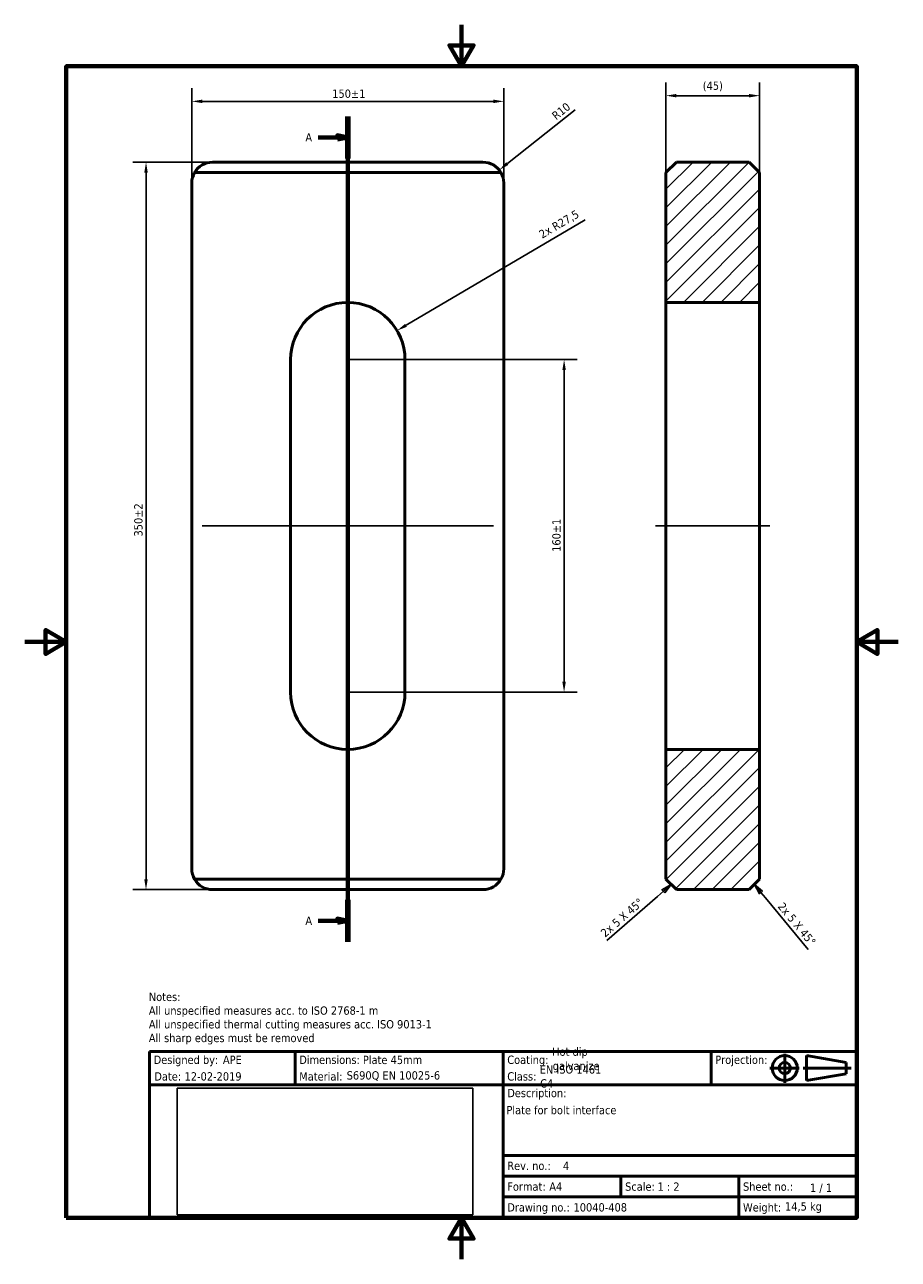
# Model space of a CAD drawing. Header units: millimetres. Extents: x 0 to 420, y 0 to 594.
import ezdxf
from ezdxf.enums import TextEntityAlignment as Align

# ---------------------------------------------------------------- set-up
doc = ezdxf.new("R2010")
doc.units = ezdxf.units.MM
doc.header["$LTSCALE"] = 2
doc.header["$XCLIPFRAME"] = 2
doc.linetypes.add('CHAIN', pattern=[0.35429999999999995, 0.2362, -0.0295, 0.0591, -0.0295])
for name, color, linetype, lineweight in [('Border (ISO)', 7, 'Continuous', 70), ('Centerline (ISO)', 7, 'Continuous', 25), ('Dimension (ISO)', 7, 'Continuous', 25), ('Hatch (ISO)', 7, 'Continuous', 18), ('Section Line (ISO)', 7, 'CHAIN', 70), ('Symbol (ISO)', 7, 'Continuous', 25), ('Title (ISO)', 7, 'Continuous', 50), ('Visible (ISO)', 7, 'Continuous', 50)]:
    doc.layers.add(name, color=color, linetype=linetype, lineweight=lineweight)
doc.styles.add('Label Text (ISO)', font='tahoma.ttf')
doc.styles.add('Note Text (ISO)', font='tahoma.ttf')
doc.dimstyles.new('Default (ISO)', dxfattribs={"dimscale": 2, "dimtxt": 2, "dimasz": 2.5, "dimexe": 3.174999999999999, "dimexo": 0, "dimgap": 0.762, "dimtad": 1, "dimrnd": 1e-08, "dimtxsty": 'Note Text (ISO)', "dimcen": 0.09, "dimdle": 10, "dimclrd": 256, "dimclre": 256, "dimclrt": 256, "dimazin": 2, "dimtfac": 1, "dimtmove": 0, "dimatfit": 3, "dimfxl": 1, "dimtolj": 1, "dimtzin": 0, "dimlwd": -1, "dimlwe": -1, "dimarcsym": 0})
picture_1 = doc.add_image_def('image1.bmp', size_in_pixel=(2119, 907))

# ---------------------------------------------------------------- blocks, each defined once
blk = doc.blocks.new('Borders Default Border')
at = {"layer": 'Border (ISO)', "flags": 128}
for points in [[(105, 297.0000076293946), (105, 287.0000076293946), (102.1132469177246, 292.0000076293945), (107.8867530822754, 292.0000076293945), (105, 287.0000076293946)], [(10, 10), (10, 287.0000076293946), (200, 287.0000076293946), (200, 10), (10, 10)], [(0, 148.5000038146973), (10, 148.5000038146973), (5, 151.3867473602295), (5, 145.6132507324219), (10, 148.5000038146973)], [(210, 148.5000038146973), (200, 148.5000038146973), (205, 151.3867473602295), (205, 145.6132507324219), (200, 148.5000038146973)], [(105, 0), (105, 10), (102.1132469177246, 5), (107.8867530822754, 5), (105, 10)]]:
    blk.add_lwpolyline(points, dxfattribs=at)
blk = doc.blocks.new('2dTransSection0')
at = {"layer": 'Section Line (ISO)', "linetype": 'Continuous'}
for p, q in [((77.6624164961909, 274.9544950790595), (77.6624164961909, 76.40528151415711)), ((77.6624164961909, 269.9026022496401), (75.1624164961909, 270.4026022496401)), ((75.1624164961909, 270.4026022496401), (75.1624164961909, 269.4026022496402)), ((70.5545601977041, 269.9026022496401), (75.1624164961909, 269.9026022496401)), ((75.1624164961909, 269.9026022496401), (77.6624164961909, 269.9026022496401)), ((75.1624164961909, 269.4026022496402), (77.6624164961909, 269.9026022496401)), ((70.5545601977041, 81.45717434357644), (75.1624164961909, 81.45717434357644)), ((77.6624164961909, 81.45717434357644), (75.1624164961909, 81.95717434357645)), ((75.1624164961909, 81.95717434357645), (75.1624164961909, 80.95717434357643)), ((75.1624164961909, 81.45717434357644), (77.6624164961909, 81.45717434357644)), ((75.1624164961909, 80.95717434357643), (77.6624164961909, 81.45717434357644))]:
    blk.add_line(p, q, dxfattribs=at)
at = {"layer": 'Section Line (ISO)', "linetype": 'Continuous', "lineweight": 140}
for p, q in [((77.6624164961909, 274.9544950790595), (77.6624164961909, 264.8507094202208)), ((77.6624164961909, 86.50906717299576), (77.6624164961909, 76.40528151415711))]:
    blk.add_line(p, q, dxfattribs=at)
at = {"layer": 'Section Line (ISO)', "linetype": 'Continuous', "flags": 128}
for points in [[(75.1624164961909, 269.4026060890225), (77.6624164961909, 269.9025984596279), (75.1624164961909, 270.4026003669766), (75.1624164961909, 269.4026060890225)], [(75.1624164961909, 80.95717151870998), (77.6624164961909, 81.45717342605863), (75.1624164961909, 81.95717533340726), (75.1624164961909, 80.95717151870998)]]:
    blk.add_lwpolyline(points, dxfattribs=at)
at = {"layer": 'Section Line (ISO)'}
for points in [[(75.1624164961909, 269.4026060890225), (77.6624164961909, 269.9025984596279), (75.1624164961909, 270.4026003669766), (75.1624164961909, 269.4026060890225)], [(75.1624164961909, 80.95717151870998), (77.6624164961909, 81.45717342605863), (75.1624164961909, 81.95717533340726), (75.1624164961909, 80.95717151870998)]]:
    blk.add_solid(points, dxfattribs=at)
at = {"layer": 'Section Line (ISO)', "char_height": 2.000000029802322, "attachment_point": 7, "style": 'Label Text (ISO)'}
for insert in [(67.47376556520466, 268.9026022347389), (67.47376556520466, 80.45717432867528)]:
    blk.add_mtext('A', dxfattribs=dict(at, insert=insert))
blk = doc.blocks.new('*D6')
at = {"layer": 'Defpoints', "color": 0, "transparency": 16777216}
for p in [(58.32483299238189, 527.8480283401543), (90.3248329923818, 527.8480283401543), (90.3248329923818, 177.8480283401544)]:
    blk.add_point(p, dxfattribs=at)
at = {"layer": 'Dimension (ISO)', "transparency": 16777216}
for p, q in [((90.3248329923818, 527.8480283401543), (51.97483299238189, 527.8480283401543)), ((58.32483299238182, 182.8480283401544), (58.32483299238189, 522.8480283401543)), ((90.3248329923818, 177.8480283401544), (51.97483299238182, 177.8480283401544))]:
    blk.add_line(p, q, dxfattribs=at)
for points in [[(57.49149965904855, 522.8480283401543), (59.15816632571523, 522.8480283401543), (58.32483299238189, 527.8480283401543)], [(57.49149965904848, 182.8480283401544), (59.15816632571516, 182.8480283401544), (58.32483299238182, 177.8480283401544)]]:
    blk.add_solid(points, dxfattribs=at)
at = {"layer": 'Dimension (ISO)', "transparency": 16777216, "insert": (52.63427828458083, 347.7628261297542), "char_height": 4, "attachment_point": 1, "rotation": 90, "style": 'Note Text (ISO)'}
blk.add_mtext('\\A1;350±2', dxfattribs=at)
blk = doc.blocks.new('*D7')
at = {"layer": 'Defpoints', "color": 0, "transparency": 16777216}
for p in [(155.3248329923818, 432.8480283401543), (155.3248329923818, 272.8480283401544), (259.3248329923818, 272.8480283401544)]:
    blk.add_point(p, dxfattribs=at)
at = {"layer": 'Dimension (ISO)', "transparency": 16777216}
for p, q in [((155.3248329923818, 432.8480283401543), (265.6748329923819, 432.8480283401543)), ((259.3248329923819, 427.8480283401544), (259.3248329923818, 277.8480283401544)), ((155.3248329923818, 272.8480283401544), (265.6748329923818, 272.8480283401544))]:
    blk.add_line(p, q, dxfattribs=at)
for points in [[(258.4914996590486, 427.8480283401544), (260.1581663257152, 427.8480283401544), (259.3248329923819, 432.8480283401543)], [(258.4914996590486, 277.8480283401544), (260.1581663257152, 277.8480283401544), (259.3248329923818, 272.8480283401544)]]:
    blk.add_solid(points, dxfattribs=at)
at = {"layer": 'Dimension (ISO)', "transparency": 16777216, "insert": (253.6369646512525, 340.3664971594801), "char_height": 4, "attachment_point": 1, "rotation": 90, "style": 'Note Text (ISO)'}
blk.add_mtext('\\A1;160±1', dxfattribs=at)
blk = doc.blocks.new('*D8')
at = {"layer": 'Defpoints', "color": 0, "transparency": 16777216}
for p in [(230.3248329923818, 557.1182506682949), (80.3248329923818, 517.8480283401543), (230.3248329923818, 517.8480283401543)]:
    blk.add_point(p, dxfattribs=at)
at = {"layer": 'Dimension (ISO)', "transparency": 16777216}
for p, q in [((80.3248329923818, 517.8480283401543), (80.3248329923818, 563.4682506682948)), ((230.3248329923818, 517.8480283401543), (230.3248329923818, 563.4682506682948)), ((85.3248329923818, 557.1182506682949), (225.3248329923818, 557.1182506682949))]:
    blk.add_line(p, q, dxfattribs=at)
for points in [[(85.3248329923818, 557.9515840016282), (85.3248329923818, 556.2849173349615), (80.3248329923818, 557.1182506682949)], [(225.3248329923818, 557.9515840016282), (225.3248329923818, 556.2849173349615), (230.3248329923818, 557.1182506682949)]]:
    blk.add_solid(points, dxfattribs=at)
at = {"layer": 'Dimension (ISO)', "transparency": 16777216, "insert": (147.8433018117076, 562.8061190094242), "char_height": 4, "attachment_point": 1, "style": 'Note Text (ISO)'}
blk.add_mtext('\\A1;150±1', dxfattribs=at)
blk = doc.blocks.new('*D9')
at = {"layer": 'Defpoints', "color": 0, "transparency": 16777216}
for p in [(179.013522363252, 446.8157051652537), (155.3248329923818, 432.8480283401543)]:
    blk.add_point(p, dxfattribs=at)
at = {"layer": 'Dimension (ISO)', "transparency": 16777216}
blk.add_line((269.4724058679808, 500.1534154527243), (183.3205567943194, 449.3552827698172), dxfattribs=at)
blk.add_solid([(182.8972938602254, 450.0731218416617), (183.7438197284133, 448.6374436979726), (179.013522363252, 446.8157051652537)], dxfattribs=at)
at = {"layer": 'Dimension (ISO)', "transparency": 16777216, "insert": (246.7548119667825, 494.4216461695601), "char_height": 4, "attachment_point": 1, "rotation": 30.525083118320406, "style": 'Note Text (ISO)'}
blk.add_mtext('\\A1;\\fTahoma|b0|i0;\\H4.0000;2x R27,5', dxfattribs=at)
blk = doc.blocks.new('Title Blocks Advantis')
at = {"layer": 'Title (ISO)'}
for p, q in [((270.0713910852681, 149.9999999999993), (100.0713910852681, 149.9999999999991)), ((100.0713910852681, 149.9999999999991), (100.0713910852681, 109.999999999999)), ((135.0713910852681, 141.9999999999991), (135.0713910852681, 149.9999999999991)), ((185.0713910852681, 141.9999999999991), (185.0713910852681, 149.9999999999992)), ((235.0713910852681, 141.9999999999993), (235.0713910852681, 149.9999999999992)), ((257.9816193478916, 148.9999999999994), (267.51299677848, 147.3551583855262)), ((257.9816193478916, 148.9999999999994), (257.9816193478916, 142.9999999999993)), ((270.0713910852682, 109.9999999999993), (270.0713910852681, 149.9999999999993)), ((267.51299677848, 144.6448416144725), (267.51299677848, 147.3551583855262)), ((257.9816193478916, 142.9999999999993), (267.51299677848, 144.6448416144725)), ((100.0713910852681, 141.9999999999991), (270.0713910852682, 141.9999999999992)), ((185.0713910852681, 141.9999999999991), (185.0713910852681, 119.9999999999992)), ((185.0713910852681, 124.9999999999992), (270.0713910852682, 124.9999999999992)), ((185.0713910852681, 119.9999999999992), (270.0713910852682, 119.9999999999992)), ((185.0713910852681, 119.9999999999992), (185.0713910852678, 114.9999999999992)), ((213.4047244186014, 119.9999999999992), (213.4047244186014, 114.9999999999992)), ((241.7380577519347, 119.9999999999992), (241.7380577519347, 114.9999999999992)), ((185.0713910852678, 114.9999999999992), (241.7380577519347, 114.9999999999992)), ((185.0713910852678, 114.9999999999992), (185.071391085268, 109.9999999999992)), ((241.7380577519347, 114.9999999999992), (270.0713910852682, 114.9999999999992)), ((241.7380577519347, 114.9999999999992), (241.7380577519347, 109.9999999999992)), ((100.0713910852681, 109.999999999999), (270.0713910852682, 109.9999999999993))]:
    blk.add_line(p, q, dxfattribs=at)
at = {"layer": 'Title (ISO)', "linetype": 'Continuous'}
for p, q in [((252.7838411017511, 149.4294663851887), (252.7838411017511, 142.4911830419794)), ((249.1966405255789, 145.9999999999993), (256.2388680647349, 145.9999999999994)), ((268.7204546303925, 145.9999999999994), (257.1743591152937, 145.9999999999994))]:
    blk.add_line(p, q, dxfattribs=at)
at = {"layer": 'Title (ISO)'}
for radius in [3, 1.355158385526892]:
    blk.add_circle((252.7838411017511, 145.9999999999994), radius, dxfattribs=at)
at = {"layer": 'Title (ISO)', "style": 'Note Text (ISO)'}
for s, p in [('Designed by:', (101.0713910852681, 147.9999999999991)), ('Dimensions:', (136.0713910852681, 147.9999999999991)), ('Coating: ', (186.0713910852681, 147.9999999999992)), ('Projection:', (236.0713910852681, 147.9999999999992)), ('Date:', (101.2316671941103, 143.9999999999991)), ('Material: ', (136.0713910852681, 143.9999999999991)), ('Class: ', (186.0713910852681, 143.9999999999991)), ('Rev. no.:', (186.0713910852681, 122.4999999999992)), ('Format:', (186.0713910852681, 117.4999999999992)), ('Scale:', (214.4047244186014, 117.4999999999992)), ('Sheet no.:', (242.7380577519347, 117.4999999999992)), ('Drawing no.:', (186.0713910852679, 112.4999999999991)), ('Weight:', (242.7380577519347, 112.4999999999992))]:
    blk.add_text(s, height=2.000000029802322, dxfattribs=at).set_placement(p, align=Align.MIDDLE_LEFT)
blk.add_text('Description:', height=2.000000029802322, dxfattribs=at).set_placement((186.0713910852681, 140.9999999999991), align=Align.TOP_LEFT)
blk.add_text('1 / 1 ', height=2.000000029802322, rotation=359.8522914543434, dxfattribs=at).set_placement((258.8492999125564, 117.2078330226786), align=Align.MIDDLE_LEFT)
for tag, p in [('AUTHOR_001', (117.7208561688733, 146.9999999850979)), ('Dimensions_001', (151.3685703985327, 146.9758226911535)), ('Coating_001', (196.8685703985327, 148.950749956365)), ('Class_001', (193.8685703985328, 144.6821132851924)), ('Coating_002', (196.9921432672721, 145.5274233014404)), ('CREATION_DATE_001', (108.4945623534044, 142.999999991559)), ('Material_001', (147.4679659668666, 143.2424445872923)), ('Class_002', (193.9827409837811, 141.3125139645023)), ('TITLE_001', (185.8685703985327, 134.8965748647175)), ('REVISION_NUMBER_001', (199.4517915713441, 121.4682352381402)), ('Sheet_Size_001', (196.1763237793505, 116.499999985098)), ('Initial_View_Scale_001', (222.195369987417, 116.4798522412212)), ('PART_NUMBER_001', (202.0038147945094, 111.4999999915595))]:
    blk.add_attdef(tag, p, '', height=2.000000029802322, dxfattribs=at)
blk.add_attdef('MASS\\P1;_001', (252.8353120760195, 111.7398717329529), '', height=2.000000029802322, rotation=359.8522914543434, dxfattribs=at)
image = blk.add_image(picture_1, insert=(106.6989986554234, 110.7262153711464), size_in_units=(71.1280611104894, 30.44509269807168))
image.set_boundary_path([(-0.5, -0.5), (2118.5, 906.4999999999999)])
image.dxf.clipping = 0
blk = doc.blocks.new('Chamfer Note1')
at = {"layer": 'Symbol (ISO)'}
for p, q in [((176.996285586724, 88.24865343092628), (175.4016113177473, 90.17401417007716)), ((177.3813577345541, 88.56758828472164), (175.4016113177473, 90.17401417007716)), ((175.4016113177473, 90.17401417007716), (176.6112134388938, 87.92971857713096)), ((176.6112134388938, 87.92971857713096), (177.3813577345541, 88.56758828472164)), ((176.996285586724, 88.24865343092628), (178.0992393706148, 86.91698090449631)), ((178.0992393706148, 86.91698090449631), (188.3657928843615, 74.5214594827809))]:
    blk.add_line(p, q, dxfattribs=at)
at = {"layer": 'Symbol (ISO)', "flags": 128}
blk.add_lwpolyline([(177.381362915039, 88.56759071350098), (175.401611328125, 90.17401695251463), (176.611213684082, 87.92971611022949), (177.381362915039, 88.56759071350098)], dxfattribs=at)
at = {"layer": 'Symbol (ISO)'}
blk.add_solid([(177.381362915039, 88.56759071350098), (175.401611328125, 90.17401695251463), (176.611213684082, 87.92971611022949), (177.381362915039, 88.56759071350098)], dxfattribs=at)
at = {"layer": 'Symbol (ISO)', "insert": (180.8586737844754, 84.779925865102), "char_height": 2.000000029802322, "attachment_point": 7, "rotation": 309.6331517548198, "style": 'Label Text (ISO)'}
blk.add_mtext('2x 5 X 45°', dxfattribs=at)
blk = doc.blocks.new('Chamfer Note2')
at = {"layer": 'Symbol (ISO)'}
for p, q in [((155.4016113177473, 90.17401417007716), (153.1912679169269, 88.90343081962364)), ((153.520624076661, 88.52723337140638), (155.4016113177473, 90.17401417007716)), ((153.8499802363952, 88.15103592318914), (155.4016113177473, 90.17401417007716)), ((152.0834512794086, 87.26900656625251), (139.9736075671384, 76.66698988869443)), ((153.520624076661, 88.52723337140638), (152.0834512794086, 87.26900656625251)), ((153.1912679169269, 88.90343081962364), (153.8499802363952, 88.15103592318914))]:
    blk.add_line(p, q, dxfattribs=at)
at = {"layer": 'Symbol (ISO)', "flags": 128}
blk.add_lwpolyline([(153.849983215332, 88.15103530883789), (155.401611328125, 90.17401695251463), (153.1912708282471, 88.90342712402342), (153.849983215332, 88.15103530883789)], dxfattribs=at)
at = {"layer": 'Symbol (ISO)'}
blk.add_solid([(153.849983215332, 88.15103530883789), (155.401611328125, 90.17401695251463), (153.1912708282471, 88.90342712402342), (153.849983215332, 88.15103530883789)], dxfattribs=at)
at = {"layer": 'Symbol (ISO)', "insert": (139.5800139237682, 77.33516961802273), "char_height": 2.000000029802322, "attachment_point": 7, "rotation": 41.2017407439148, "style": 'Label Text (ISO)'}
blk.add_mtext('2x 5 X 45°', dxfattribs=at)
blk = doc.blocks.new('*D13')
at = {"layer": 'Defpoints', "color": 0, "transparency": 16777216}
for p in [(308.3032226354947, 559.8480283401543), (308.3032226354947, 522.8480283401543), (353.3032226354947, 522.8480283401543)]:
    blk.add_point(p, dxfattribs=at)
at = {"layer": 'Dimension (ISO)', "transparency": 16777216}
for p, q in [((308.3032226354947, 522.8480283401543), (308.3032226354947, 566.1980283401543)), ((353.3032226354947, 522.8480283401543), (353.3032226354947, 566.1980283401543)), ((348.3032226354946, 559.8480283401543), (313.3032226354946, 559.8480283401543))]:
    blk.add_line(p, q, dxfattribs=at)
for points in [[(313.3032226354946, 560.6813616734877), (313.3032226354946, 559.014695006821), (308.3032226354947, 559.8480283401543)], [(348.3032226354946, 560.6813616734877), (348.3032226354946, 559.014695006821), (353.3032226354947, 559.8480283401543)]]:
    blk.add_solid(points, dxfattribs=at)
at = {"layer": 'Dimension (ISO)', "transparency": 16777216, "insert": (325.9838808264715, 566.6587979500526), "char_height": 4, "attachment_point": 1, "style": 'Note Text (ISO)'}
blk.add_mtext('\\A1;(45)', dxfattribs=at)
blk = doc.blocks.new('*D14')
at = {"layer": 'Defpoints', "color": 0, "transparency": 16777216}
for p in [(228.1505799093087, 524.0735953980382), (220.3248329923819, 517.8480283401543)]:
    blk.add_point(p, dxfattribs=at)
at = {"layer": 'Dimension (ISO)', "transparency": 16777216}
blk.add_line((264.6077116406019, 553.0761073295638), (232.0634533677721, 527.18637892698), dxfattribs=at)
blk.add_arc((220.3248329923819, 517.8480283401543), 9.999999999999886, 30.00000000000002, 74.8858999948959, dxfattribs=at)
blk.add_solid([(231.5446561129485, 527.8385245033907), (232.5822506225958, 526.5342333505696), (228.1505799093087, 524.0735953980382)], dxfattribs=at)
at = {"layer": 'Dimension (ISO)', "transparency": 16777216, "insert": (252.9932763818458, 551.104696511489), "char_height": 4, "attachment_point": 1, "rotation": 38.50308000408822, "style": 'Note Text (ISO)'}
blk.add_mtext('\\A1;R10', dxfattribs=at)

msp = doc.modelspace()

# ---------------------------------------------------------------- hatches: boundary and pattern name
at = {"layer": 'Hatch (ISO)'}
h = msp.add_hatch(dxfattribs=at)
h.set_pattern_fill('ANSI31', color=256, scale=50.8, style=0)
h.set_pattern_definition([(45, (0, 0), (-4.490128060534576, 4.490128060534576), [])])
h.paths.add_polyline_path([(353.3032226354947, 460.3480283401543), (353.3032226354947, 522.8480283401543), (348.3032226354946, 527.8480283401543), (313.3032226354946, 527.8480283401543), (308.3032226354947, 522.8480283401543), (308.3032226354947, 460.3480283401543)])
h.paths.add_polyline_path([(313.3032226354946, 177.8480283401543), (348.3032226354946, 177.8480283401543), (353.3032226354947, 182.8480283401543), (353.3032226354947, 245.3480283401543), (308.3032226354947, 245.3480283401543), (308.3032226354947, 182.8480283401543)])

# ---------------------------------------------------------------- linework, layer by layer
at = {"layer": 'Centerline (ISO)', "linetype": 'Continuous'}
for p, q in [((155.3248329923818, 182.8480283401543), (155.3248329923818, 522.8480283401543)), ((225.3248329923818, 352.8480283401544), (85.3248329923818, 352.8480283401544)), ((303.3032226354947, 352.8480283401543), (358.3032226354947, 352.8480283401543))]:
    msp.add_line(p, q, dxfattribs=at)
at = {"layer": 'Visible (ISO)'}
for p, q in [((81.66457895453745, 522.8480283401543), (228.9850870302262, 522.8480283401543)), ((220.3248329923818, 527.8480283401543), (90.3248329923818, 527.8480283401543)), ((313.3032226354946, 527.8480283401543), (308.3032226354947, 522.8480283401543)), ((308.3032226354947, 522.8480283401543), (308.3032226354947, 460.3480283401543)), ((348.3032226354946, 527.8480283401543), (313.3032226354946, 527.8480283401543)), ((353.3032226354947, 522.8480283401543), (348.3032226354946, 527.8480283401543)), ((353.3032226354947, 460.3480283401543), (353.3032226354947, 522.8480283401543)), ((80.3248329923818, 517.8480283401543), (80.3248329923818, 187.8480283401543)), ((230.3248329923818, 187.8480283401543), (230.3248329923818, 517.8480283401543)), ((308.3032226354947, 460.3480283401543), (353.3032226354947, 460.3480283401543)), ((308.3032226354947, 432.8480283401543), (308.3032226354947, 460.3480283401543)), ((353.3032226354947, 460.3480283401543), (353.3032226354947, 432.8480283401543)), ((127.8248329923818, 272.8480283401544), (127.8248329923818, 432.8480283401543)), ((182.8248329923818, 432.8480283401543), (182.8248329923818, 272.8480283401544)), ((308.3032226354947, 272.8480283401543), (308.3032226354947, 432.8480283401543)), ((353.3032226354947, 432.8480283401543), (353.3032226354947, 272.8480283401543)), ((308.3032226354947, 245.3480283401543), (308.3032226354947, 272.8480283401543)), ((353.3032226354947, 272.8480283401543), (353.3032226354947, 245.3480283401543)), ((353.3032226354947, 245.3480283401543), (308.3032226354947, 245.3480283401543)), ((308.3032226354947, 245.3480283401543), (308.3032226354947, 182.8480283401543)), ((353.3032226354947, 182.8480283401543), (353.3032226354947, 245.3480283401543)), ((228.9850870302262, 182.8480283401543), (81.66457895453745, 182.8480283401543)), ((308.3032226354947, 182.8480283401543), (313.3032226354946, 177.8480283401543)), ((348.3032226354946, 177.8480283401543), (353.3032226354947, 182.8480283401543)), ((90.3248329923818, 177.8480283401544), (220.3248329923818, 177.8480283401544)), ((313.3032226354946, 177.8480283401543), (348.3032226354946, 177.8480283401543))]:
    msp.add_line(p, q, dxfattribs=at)
for centre, radius, start, end in [((90.32483299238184, 517.8480283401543), 10.00000000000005, 150.0000000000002, 180), ((90.3248329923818, 517.8480283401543), 9.999999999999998, 90, 150), ((220.3248329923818, 517.8480283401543), 9.999999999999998, 30.00000000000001, 90), ((220.3248329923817, 517.8480283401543), 10.00000000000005, 0, 29.99999999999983), ((155.3248329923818, 432.8480283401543), 27.5, 0, 180), ((155.3248329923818, 272.8480283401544), 27.5, 180, 0), ((90.32483299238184, 187.8480283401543), 10.00000000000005, 180, 209.9999999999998), ((220.3248329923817, 187.8480283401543), 10.00000000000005, 330.0000000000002, 0), ((90.3248329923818, 187.8480283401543), 9.999999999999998, 210, 270), ((220.3248329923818, 187.8480283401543), 9.999999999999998, 270, 330)]:
    msp.add_arc(centre, radius, start, end, dxfattribs=at)

# ---------------------------------------------------------------- block references
at = {"xscale": 2, "yscale": 2, "zscale": 2}
msp.add_blockref('Borders Default Border', (0, 0), dxfattribs=at)
msp.add_blockref('Title Blocks Advantis', (-140.1427821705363, -199.9999999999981), dxfattribs=at).add_auto_attribs({'TITLE_001': 'Plate for bolt interface', 'PART_NUMBER_001': '10040-408', 'AUTHOR_001': 'APE', 'CREATION_DATE_001': '12-02-2019', 'REVISION_NUMBER_001': '4', 'Sheet_Size_001': 'A4', 'MASS\\P1;_001': '14,5 kg', 'Initial_View_Scale_001': '1 : 2', 'Dimensions_001': 'Plate 45mm', 'Material_001': 'S690Q EN 10025-6', 'Coating_001': 'Hot dip', 'Class_001': 'EN ISO 1461', 'Coating_002': 'galvanize', 'Class_002': 'C4'})
at = {"layer": 'Section Line (ISO)', "xscale": 2, "yscale": 2, "zscale": 2}
msp.add_blockref('2dTransSection0', (0, 0), dxfattribs=at)
at = {"layer": 'Symbol (ISO)', "xscale": 2, "yscale": 2, "zscale": 2}
for name in ['Chamfer Note2', 'Chamfer Note1']:
    msp.add_blockref(name, (0, 0), dxfattribs=at)

# ---------------------------------------------------------------- texts
at = {"layer": 'Symbol (ISO)', "insert": (59.67311770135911, 128.2617005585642), "char_height": 4.000000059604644, "width": 139.20259475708, "attachment_point": 1, "line_spacing_factor": 0.9878841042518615, "style": 'Note Text (ISO)'}
msp.add_mtext('{\\fTahoma|b0|i0;Notes:\\P\\fTahoma|b0|i0;All unspecified measures acc. to ISO 2768-1 m\\P\\fTahoma|b0|i0;All unspecified thermal cutting measures acc. ISO 9013-1\\P\\fTahoma|b0|i0;All sharp edges must be removed}', dxfattribs=at)

# ---------------------------------------------------------------- dimensions: what is measured, and where the dimension line sits
at = {"layer": 'Dimension (ISO)'}
dim = msp.add_linear_dim(base=(308.3032226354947, 559.8480283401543), p1=(353.3032226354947, 522.8480283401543), p2=(308.3032226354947, 522.8480283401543), angle=180, text='(<>)', dimstyle='Default (ISO)', override={"dimgap": 0.762, "dimdec": 0, "dimtol": 0, "dimlim": 0, "dimtp": 0, "dimtm": 0, "dimtdec": 0, "dimtofl": 0, "dimatfit": 1}, dxfattribs=at)
dim.commit()
dim.dimension.update_dxf_attribs({"geometry": '*D13', "text_midpoint": (330.8032226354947, 559.8480283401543), "dimtype": 160})
for base, p1, p2, angle, override, picture, middle in [((230.3248329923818, 557.1182506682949), (80.3248329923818, 517.8480283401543), (230.3248329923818, 517.8480283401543), 180, {"dimgap": 0.762, "dimdec": 2, "dimtol": 1, "dimlim": 0, "dimtp": 1, "dimtm": 1, "dimtdec": 0, "dimtofl": 0, "dimatfit": 1}, '*D8', (155.3248329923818, 557.1182506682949)), ((58.32483299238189, 527.8480283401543), (90.3248329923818, 177.8480283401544), (90.3248329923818, 527.8480283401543), 90, {"dimgap": 0.762, "dimdec": 1, "dimtol": 1, "dimlim": 0, "dimtp": 2, "dimtm": 2, "dimtdec": 0, "dimtofl": 0, "dimatfit": 1}, '*D6', (58.3248329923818, 355.5197098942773)), ((259.3248329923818, 272.8480283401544), (155.3248329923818, 432.8480283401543), (155.3248329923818, 272.8480283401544), 90, {"dimgap": 0.762, "dimdec": 2, "dimtol": 1, "dimlim": 0, "dimtp": 1, "dimtm": 1, "dimtdec": 0, "dimtofl": 0, "dimatfit": 1}, '*D7', (259.3248329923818, 347.8480283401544))]:
    dim = msp.add_linear_dim(base=base, p1=p1, p2=p2, angle=angle, dimstyle='Default (ISO)', override=override, dxfattribs=at)
    dim.commit()
    dim.dimension.update_dxf_attribs({"geometry": picture, "text_midpoint": middle, "dimtype": 160})
dim = msp.add_radius_dim(center=(220.3248329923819, 517.8480283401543), mpoint=(228.1505799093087, 524.0735953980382), dimstyle='Default (ISO)', override={"dimgap": 0.762, "dimdec": 2, "dimcen": 0, "dimtol": 0, "dimlim": 0, "dimtp": 0, "dimtm": 0, "dimtdec": 2, "dimtofl": 0}, dxfattribs=at)
dim.commit()
dim.dimension.update_dxf_attribs({"geometry": '*D14', "text_midpoint": (259.9746823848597, 549.3904228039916), "dimtype": 164})
dim = msp.add_radius_dim(center=(155.3248329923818, 432.8480283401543), mpoint=(179.013522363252, 446.8157051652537), text='\\fTahoma|b0|i0;\\H4.0000;2x <>', dimstyle='Default (ISO)', override={"dimgap": 0.762, "dimdec": 2, "dimcen": 0, "dimtol": 0, "dimlim": 0, "dimtp": 0, "dimtm": 0, "dimtdec": 2, "dimtofl": 0}, dxfattribs=at)
dim.commit()
dim.dimension.update_dxf_attribs({"geometry": '*D9', "text_midpoint": (259.1336512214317, 494.0573253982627), "dimtype": 164})

doc.saveas('drawing.dxf')
